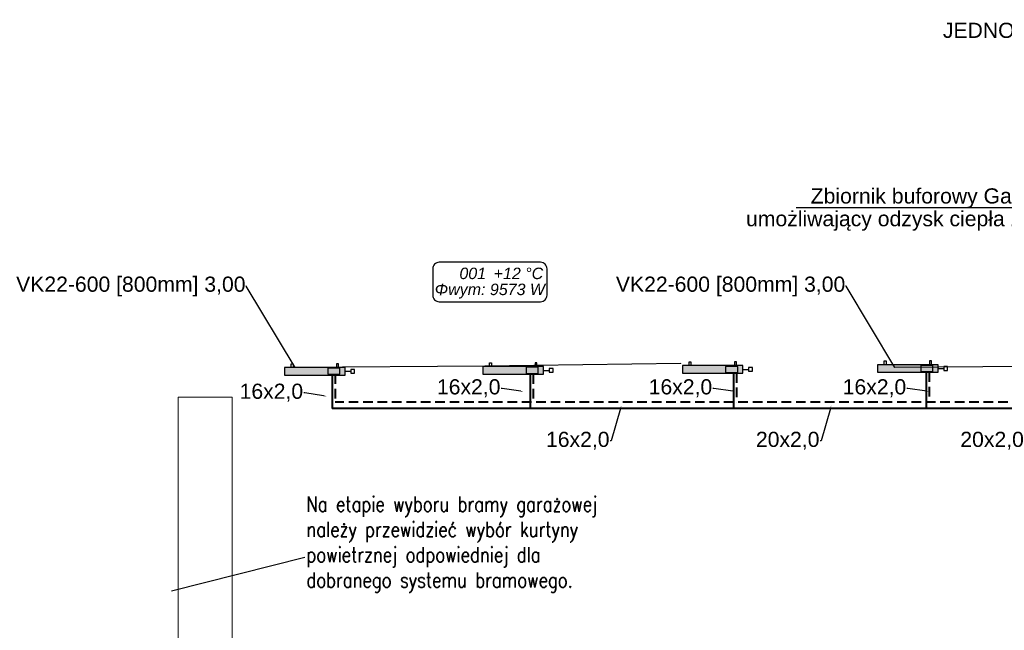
# Model space of a CAD drawing. Header units: millimetres. Extents: x 206445 to 335272, y 14092 to 100072.
# Tile 9 of 38: x 293984 to 306982, y 53633 to 61690. Entities that reach past the tile are written whole.
import ezdxf
from ezdxf import colors
from ezdxf.entities.mleader import LeaderData, LeaderLine
from ezdxf.lldxf.tags import DXFTag
from ezdxf.math import Vec2, Vec3

# ---------------------------------------------------------------- set-up
doc = ezdxf.new("R2010")
doc.units = ezdxf.units.MM
doc.linetypes.add('DASHED', pattern=[19.049999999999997, 12.7, -6.35])
for name, color, linetype, lineweight in [('__B_OPIS', 10, 'Continuous', 25), ('__OPIS', 10, 'Continuous', 20), ('IS - opis odnośnik 013', 230, 'Continuous', 13)]:
    doc.layers.add(name, color=color, linetype=linetype, lineweight=lineweight)
for name, color, linetype, true_color in [('IS_Armatura_podłączeniowa_grz._dolnozas.', 7, 'SOLID', 0x000000), ('IS_Armatura_Therm', 7, 'SOLID', 0x000000), ('IS_Grzejniki_Plan_rzut', 7, 'SOLID', 0x000000)]:
    doc.layers.add(name, color=color, linetype=linetype, true_color=true_color)
doc.layers.add('IS_Powrót', color=5, linetype='DASHED', lineweight=35, true_color=0x0000ff)
doc.layers.add('IS_Zasilanie', color=1, linetype='SOLID', lineweight=35, true_color=0xff0000)
doc.layers.add('IS_Text_Konstrukcji', color=7, linetype='Continuous')
doc.styles.get("Standard").update_dxf_attribs({"font": 'arial.ttf'})
doc.styles.add('STYL1', font='SIMPLEX.SHX', dxfattribs={"width": 0.8})
tags = doc.linetypes.add('SOLID', pattern=[10, 10, 0]).pattern_tags.tags
tags[6:7] = [DXFTag(74, 4), DXFTag(75, 0), DXFTag(340, '0'), DXFTag(46, 0.0), DXFTag(50, 0.0), DXFTag(44, 0.0), DXFTag(45, 0.0)]
tags[4:5] = [DXFTag(74, 4), DXFTag(75, 0), DXFTag(340, '0'), DXFTag(46, 0.0), DXFTag(50, 0.0), DXFTag(44, 0.0), DXFTag(45, 0.0)]

# ---------------------------------------------------------------- blocks, each defined once
blk = doc.blocks.new('_None')

msp = doc.modelspace()

# ---------------------------------------------------------------- hatches: boundary and pattern name
at = {"layer": 'IS_Grzejniki_Plan_rzut'}
for points in [[(298279.8120153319, 57101.11270812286), (297479.8120153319, 57101.11270812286), (297479.8120153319, 57001.11270812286), (298279.8120153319, 57001.11270812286)], [(300898.9881831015, 57113.39196243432), (300098.9881831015, 57113.39196243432), (300098.9881831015, 57013.39196243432), (300898.9881831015, 57013.39196243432)], [(303531.7691617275, 57125.73499898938), (302731.7691617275, 57125.73499898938), (302731.7691617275, 57025.73499898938), (303531.7691617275, 57025.73499898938)], [(306107.6948614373, 57137.87008857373), (305307.6948614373, 57137.87008857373), (305307.6948614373, 57037.87008857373), (306107.6948614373, 57037.87008857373)]]:
    msp.add_hatch(color=8, dxfattribs=at).paths.add_polyline_path(points)

# ---------------------------------------------------------------- linework, layer by layer
at = {"layer": '__OPIS'}
msp.add_lwpolyline([(296075.5654626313, 56708.81356456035), (296786.6929138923, 56708.81356456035), (296786.6929138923, 52113.98689708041), (296075.5654626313, 52113.98689708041)], close=True, dxfattribs=at)
at = {"layer": 'IS_Armatura_podłączeniowa_grz._dolnozas.'}
for p, q in [((298209.8120153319, 57091.11270812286), (298049.8120153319, 57091.11270812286)), ((298049.8120153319, 57091.11270812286), (298049.8120153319, 57011.11270812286)), ((298209.8120153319, 57011.11270812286), (298209.8120153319, 57091.11270812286)), ((298209.8120153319, 57091.11270812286), (298209.8120153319, 57091.11270812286)), ((300828.9881831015, 57103.39196243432), (300668.9881831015, 57103.39196243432)), ((300668.9881831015, 57103.39196243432), (300668.9881831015, 57023.39196243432)), ((300828.9881831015, 57023.39196243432), (300828.9881831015, 57103.39196243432)), ((300828.9881831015, 57103.39196243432), (300828.9881831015, 57103.39196243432)), ((303461.7691617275, 57115.73499898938), (303301.7691617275, 57115.73499898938)), ((303301.7691617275, 57115.73499898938), (303301.7691617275, 57035.73499898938)), ((303461.7691617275, 57035.73499898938), (303461.7691617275, 57115.73499898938)), ((303461.7691617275, 57115.73499898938), (303461.7691617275, 57115.73499898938)), ((306037.6948614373, 57127.87008857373), (305877.6948614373, 57127.87008857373)), ((305877.6948614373, 57127.87008857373), (305877.6948614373, 57047.87008857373)), ((306037.6948614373, 57047.87008857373), (306037.6948614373, 57127.87008857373)), ((306037.6948614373, 57127.87008857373), (306037.6948614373, 57127.87008857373)), ((298049.8120153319, 57011.11270812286), (298209.8120153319, 57011.11270812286)), ((300668.9881831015, 57023.39196243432), (300828.9881831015, 57023.39196243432)), ((303301.7691617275, 57035.73499898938), (303461.7691617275, 57035.73499898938)), ((305877.6948614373, 57047.87008857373), (306037.6948614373, 57047.87008857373))]:
    msp.add_line(p, q, dxfattribs=at)
at = {"layer": 'IS_Armatura_Therm'}
for p, q in [((298404.8120153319, 57076.11270812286), (298354.8120153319, 57076.11270812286)), ((298354.8120153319, 57076.11270812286), (298354.8120153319, 57026.11270812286)), ((298404.8120153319, 57026.11270812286), (298404.8120153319, 57076.11270812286)), ((300898.9881831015, 57063.39196243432), (300973.9881831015, 57063.39196243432)), ((301023.9881831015, 57088.39196243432), (300973.9881831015, 57088.39196243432)), ((300973.9881831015, 57088.39196243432), (300973.9881831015, 57038.39196243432)), ((301023.9881831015, 57038.39196243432), (301023.9881831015, 57088.39196243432)), ((303531.7691617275, 57075.73499898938), (303606.7691617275, 57075.73499898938)), ((303656.7691617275, 57100.73499898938), (303606.7691617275, 57100.73499898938)), ((303606.7691617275, 57100.73499898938), (303606.7691617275, 57050.73499898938)), ((303656.7691617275, 57050.73499898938), (303656.7691617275, 57100.73499898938)), ((306107.6948614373, 57087.87008857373), (306182.6948614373, 57087.87008857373)), ((306232.6948614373, 57112.87008857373), (306182.6948614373, 57112.87008857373)), ((306182.6948614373, 57112.87008857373), (306182.6948614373, 57062.87008857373)), ((306182.6948614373, 57062.87008857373), (306232.6948614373, 57062.87008857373)), ((306232.6948614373, 57062.87008857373), (306232.6948614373, 57112.87008857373)), ((298279.8120153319, 57051.11270812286), (298354.8120153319, 57051.11270812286)), ((298354.8120153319, 57026.11270812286), (298404.8120153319, 57026.11270812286)), ((300973.9881831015, 57038.39196243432), (301023.9881831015, 57038.39196243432)), ((303606.7691617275, 57050.73499898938), (303656.7691617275, 57050.73499898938))]:
    msp.add_line(p, q, dxfattribs=at)
at = {"layer": 'IS_Grzejniki_Plan_rzut'}
for p, q in [((298279.8120153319, 57101.11270812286), (297479.8120153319, 57101.11270812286)), ((297479.8120153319, 57101.11270812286), (297479.8120153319, 57001.11270812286)), ((297567.3120153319, 57101.11270812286), (297567.3120153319, 57151.11270812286)), ((297567.3120153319, 57151.11270812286), (297592.3120153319, 57151.11270812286)), ((297592.3120153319, 57151.11270812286), (297592.3120153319, 57101.11270812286)), ((298192.3120153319, 57151.11270812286), (298167.3120153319, 57151.11270812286)), ((298167.3120153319, 57151.11270812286), (298167.3120153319, 57101.11270812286)), ((298192.3120153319, 57101.11270812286), (298192.3120153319, 57151.11270812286)), ((298279.8120153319, 57001.11270812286), (298279.8120153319, 57101.11270812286)), ((298279.8120153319, 57101.11270812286), (298279.8120153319, 57101.11270812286)), ((300898.9881831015, 57113.39196243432), (300098.9881831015, 57113.39196243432)), ((300098.9881831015, 57113.39196243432), (300098.9881831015, 57013.39196243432)), ((300186.4881831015, 57113.39196243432), (300186.4881831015, 57163.39196243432)), ((300186.4881831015, 57163.39196243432), (300211.4881831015, 57163.39196243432)), ((300211.4881831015, 57163.39196243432), (300211.4881831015, 57113.39196243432)), ((300811.4881831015, 57163.39196243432), (300786.4881831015, 57163.39196243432)), ((300786.4881831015, 57163.39196243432), (300786.4881831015, 57113.39196243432)), ((300811.4881831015, 57113.39196243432), (300811.4881831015, 57163.39196243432)), ((300898.9881831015, 57013.39196243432), (300898.9881831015, 57113.39196243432)), ((300898.9881831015, 57113.39196243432), (300898.9881831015, 57113.39196243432)), ((303531.7691617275, 57125.73499898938), (302731.7691617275, 57125.73499898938)), ((302731.7691617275, 57125.73499898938), (302731.7691617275, 57025.73499898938)), ((302819.2691617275, 57125.73499898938), (302819.2691617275, 57175.73499898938)), ((302819.2691617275, 57175.73499898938), (302844.2691617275, 57175.73499898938)), ((302844.2691617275, 57175.73499898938), (302844.2691617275, 57125.73499898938)), ((303444.2691617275, 57175.73499898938), (303419.2691617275, 57175.73499898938)), ((303419.2691617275, 57175.73499898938), (303419.2691617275, 57125.73499898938)), ((303444.2691617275, 57125.73499898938), (303444.2691617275, 57175.73499898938)), ((303531.7691617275, 57025.73499898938), (303531.7691617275, 57125.73499898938)), ((303531.7691617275, 57125.73499898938), (303531.7691617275, 57125.73499898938)), ((306107.6948614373, 57137.87008857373), (305307.6948614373, 57137.87008857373)), ((305307.6948614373, 57137.87008857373), (305307.6948614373, 57037.87008857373)), ((305395.1948614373, 57137.87008857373), (305395.1948614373, 57187.87008857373)), ((305395.1948614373, 57187.87008857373), (305420.1948614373, 57187.87008857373)), ((305420.1948614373, 57187.87008857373), (305420.1948614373, 57137.87008857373)), ((306020.1948614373, 57187.87008857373), (305995.1948614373, 57187.87008857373)), ((305995.1948614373, 57187.87008857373), (305995.1948614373, 57137.87008857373)), ((306020.1948614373, 57137.87008857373), (306020.1948614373, 57187.87008857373)), ((306107.6948614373, 57037.87008857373), (306107.6948614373, 57137.87008857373)), ((306107.6948614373, 57137.87008857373), (306107.6948614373, 57137.87008857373)), ((297479.8120153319, 57001.11270812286), (298279.8120153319, 57001.11270812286)), ((300098.9881831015, 57013.39196243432), (300898.9881831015, 57013.39196243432)), ((302731.7691617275, 57025.73499898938), (303531.7691617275, 57025.73499898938)), ((305307.6948614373, 57037.87008857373), (306107.6948614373, 57037.87008857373))]:
    msp.add_line(p, q, dxfattribs=at)
at = {"layer": 'IS_Powrót', "lineweight": 40, "ltscale": 10}
for p, q in [((298147.9451911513, 57011.11270812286), (298148.0023807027, 56642.59078182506)), ((300763.3223365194, 57011.11270812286), (300763.3795260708, 56642.59078182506)), ((303446.5826850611, 57025.73499898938), (303446.6421437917, 56642.59078182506)), ((305990.4995552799, 57037.87008857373), (305990.5608972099, 56642.59078182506)), ((316360.5284202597, 56642.59078182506), (298148.0023807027, 56642.59078182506))]:
    msp.add_line(p, q, dxfattribs=at)
at = {"layer": 'IS_Text_Konstrukcji', "color": 18, "linetype": 'SOLID', "true_color": 0x000000}
msp.add_lwpolyline([(299522.4958754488, 57969.19752044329), (300859.1625421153, 57969.19752044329, 0.414214), (300945.8292087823, 58055.86418710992), (300945.8292087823, 58402.53085377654, 0.414214), (300859.1625421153, 58489.19752044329), (299522.4958754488, 58489.19752044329, 0.414214), (299435.8292087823, 58402.53085377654), (299435.8292087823, 58055.86418710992, 0.414214), (299522.4958754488, 57969.19752044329)], format="xyb", dxfattribs=at)
at = {"layer": 'IS_Zasilanie', "lineweight": 40}
for p, q in [((298107.6033001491, 57011.11270812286), (298107.6033001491, 56561.05513679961)), ((300722.9804455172, 57011.11270812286), (300722.9804455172, 56561.05513679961)), ((303406.243063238, 57025.73499898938), (303406.243063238, 56561.05513679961)), ((305950.1618166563, 57037.87008857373), (305950.1618166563, 56561.05513679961)), ((316320.1293397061, 56561.05513679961), (298107.6033001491, 56561.05513679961))]:
    msp.add_line(p, q, dxfattribs=at)

# ---------------------------------------------------------------- texts
at = {"layer": 'IS_Text_Konstrukcji', "color": 18, "linetype": 'SOLID', "true_color": 0x000000, "char_height": 151.2}
for s, insert, attachment_point in [('\\fArial|b0|i1;001', (300140.8292087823, 58265.19752044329), 9), ('\\fArial|b0|i1;+12 °C', (300240.8292087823, 58265.19752044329), 7), ('\\fArial|b0|i1;Φwym: 9573 W', (300190.8292087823, 58207.59752044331), 2)]:
    msp.add_mtext(s, dxfattribs=dict(at, insert=insert, attachment_point=attachment_point))

# ---------------------------------------------------------------- leaders
at = {"layer": '__B_OPIS'}
ml = msp.add_multileader_mtext('Standard', dxfattribs=at)
ml.set_content('{\\f@Arial Unicode MS|b0|i0|c238|p0;\\W1;Zbiornik buforowy Galmet SG(B) Skay 300L\\Pumożliwający odzysk ciepła z instalacji klimatyzacji}', color=256, style='STYL1')
ml.set_leader_properties(color=256)
ml.set_arrow_properties(name='NONE')
ml.build(insert=Vec2(0, 0))
ml.multileader.update_dxf_attribs({"has_text_frame": 1, "text_left_attachment_type": 6, "text_right_attachment_type": 6, "text_top_attachment_type": 0, "text_bottom_attachment_type": 0, "dogleg_length": 0.1, "arrow_head_size": 100})
ctx = ml.context
ctx.base_point, ctx.char_height, ctx.arrow_head_size, ctx.landing_gap_size, ctx.plane_origin = Vec3(303508.5448016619, 59206.35828253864, -7472.111019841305), 200, 100, 100, Vec3(346380.1198541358, 113825.7497866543, -7472.111019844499)
ctx.left_attachment, ctx.right_attachment, ctx.text_align_type, ctx.attachment_type = 6, 6, 2, 2
notes = []
notes.append((ctx, [(1, (1, 1, 0), (309959.940845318, 59206.35828253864, -7472.111019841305), (-1, 0), 0.1, [(1, [(316000.4155343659, 49950.45084079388, -7472.111019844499), (316000.4155343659, 49950.45084079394, -7472.111019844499)], 256, [])])]))
ctx.mtext.insert, ctx.mtext.alignment, ctx.mtext.line_spacing_factor, ctx.mtext.flow_direction = Vec3(309859.840845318, 59465.02131118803, -7472.111019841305), 3, 0.9, 5
at = {"layer": '__OPIS'}
ml = msp.add_multileader_mtext('Standard', dxfattribs=at)
ml.set_content('Na etapie wyboru bramy garażowej należy przewidzieć wybór kurtyny powietrznej odpowiedniej dla dobranego systemu bramowego.', color=256, style='STYL1')
ml.set_leader_properties(color=256)
ml.build(insert=Vec2(0, 0))
ml.multileader.update_dxf_attribs({"has_text_frame": 1, "text_left_attachment_type": 2, "text_right_attachment_type": 2, "text_top_attachment_type": 0, "text_bottom_attachment_type": 0, "dogleg_length": 0.1, "arrow_head_size": 5.000000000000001})
ctx = ml.context
ctx.base_point, ctx.char_height, ctx.arrow_head_size, ctx.landing_gap_size, ctx.plane_origin, ctx.plane_x_axis, ctx.plane_y_axis = Vec3(297749.1016135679, 54598.11292925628), 200, 5.000000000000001, 20, Vec3(299491.4496120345, 51959.21423640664), Vec3(1, 7.347880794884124e-16), Vec3(-7.347880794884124e-16, 1)
ctx.left_attachment, ctx.right_attachment = 2, 2
notes.append((ctx, [(0, (1, 1, 0), (297749.0516135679, 54598.11292925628), (1, 7.347880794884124e-16), 0.05000000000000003, [(0, [(295981.0200538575, 54152.28403653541)], 256, [])])]))
ctx.mtext.insert, ctx.mtext.text_direction, ctx.mtext.rotation, ctx.mtext.width, ctx.mtext.flow_direction = Vec3(297769.1016135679, 55398.11292925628), Vec3(1, 7.347880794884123e-16), 7.347880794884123e-16, 4198.513887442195, 5
at = {"layer": 'IS - opis odnośnik 013'}
ml = msp.add_multileader_mtext('Standard', dxfattribs=at)
ml.set_content('JEDNOSTKA WEWNĘTRZNA\\PPOMPY CIEPŁA \\PNa potrzeby co\\P17,8kW\\P8,6kPa\\P845kg/h', color=256)
ml.set_leader_properties()
ml.build(insert=Vec2(0, 0))
ml.multileader.update_dxf_attribs({"has_text_frame": 1, "text_left_attachment_type": 2, "text_right_attachment_type": 2, "text_top_attachment_type": 0, "text_bottom_attachment_type": 0, "arrow_head_size": 20})
ctx = ml.context
ctx.base_point, ctx.char_height, ctx.arrow_head_size, ctx.landing_gap_size, ctx.plane_origin, ctx.plane_x_axis, ctx.plane_y_axis = Vec3(306172.1223274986, 60681.44061383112), 200, 20, 5, Vec3(304134.2440467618, 58611.42713371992), Vec3(1, 9.797174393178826e-16), Vec3(-9.797174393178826e-16, 1)
ctx.left_attachment, ctx.right_attachment, ctx.text_align_type = 2, 2, 2
notes.append((ctx, [(0, (1, 1, 0), (309967.7640219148, 60681.44061383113), (-1, -9.797174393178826e-16), 5.286987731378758, [(0, [(316939.7735855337, 50634.18160183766)], 256, [])])]))
ctx.mtext.insert, ctx.mtext.text_direction, ctx.mtext.rotation, ctx.mtext.alignment, ctx.mtext.flow_direction = Vec3(309957.4770341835, 61650.24461565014), Vec3(1, 9.797174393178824e-16), 9.797174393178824e-16, 3, 5
ml = msp.add_multileader_mtext('Standard', dxfattribs=at)
ml.set_content('VK22-600 [800mm] 3,00', color=256)
ml.set_leader_properties()
ml.build(insert=Vec2(0, 0))
ml.multileader.update_dxf_attribs({"has_text_frame": 1, "text_left_attachment_type": 2, "text_right_attachment_type": 2, "text_top_attachment_type": 0, "text_bottom_attachment_type": 0, "arrow_head_size": 20})
ctx = ml.context
ctx.base_point, ctx.char_height, ctx.arrow_head_size, ctx.landing_gap_size, ctx.plane_origin, ctx.plane_x_axis, ctx.plane_y_axis = Vec3(293945.8094578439, 58172.44121916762), 200, 20, 5, Vec3(296156.6049292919, 54026.28621291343), Vec3(1, 9.797174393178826e-16), Vec3(-9.797174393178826e-16, 1)
ctx.left_attachment, ctx.right_attachment, ctx.text_align_type = 2, 2, 2
notes.append((ctx, [(0, (1, 1, 0), (296975.1482873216, 58172.44121916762), (-1, -9.797174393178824e-16), 5.286987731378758, [(2, [(302732.0267084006, 57152.53903773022), (300125.2508309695, 57119.54068493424), (297619.0358475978, 57101.11270812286)], 256, [])])]))
ctx.mtext.insert, ctx.mtext.text_direction, ctx.mtext.rotation, ctx.mtext.alignment, ctx.mtext.flow_direction = Vec3(296964.8612995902, 58300.61311548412), Vec3(1, 9.797174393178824e-16), 9.797174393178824e-16, 3, 5
ml = msp.add_multileader_mtext('Standard', dxfattribs=at)
ml.set_content('VK22-600 [800mm] 3,00', color=256)
ml.set_leader_properties()
ml.build(insert=Vec2(0, 0))
ml.multileader.update_dxf_attribs({"has_text_frame": 1, "text_left_attachment_type": 2, "text_right_attachment_type": 2, "text_top_attachment_type": 0, "text_bottom_attachment_type": 0, "arrow_head_size": 20})
ctx = ml.context
ctx.base_point, ctx.char_height, ctx.arrow_head_size, ctx.landing_gap_size, ctx.plane_origin, ctx.plane_x_axis, ctx.plane_y_axis = Vec3(301863.1706190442, 58172.44121916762), 200, 20, 5, Vec3(304073.9660904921, 54026.28621291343), Vec3(1, 9.797174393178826e-16), Vec3(-9.797174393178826e-16, 1)
ctx.left_attachment, ctx.right_attachment, ctx.text_align_type = 2, 2, 2
notes.append((ctx, [(0, (1, 1, 0), (304892.5094485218, 58172.44121916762), (-1, -9.797174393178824e-16), 5.286987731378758, [(2, [(310649.3878696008, 57152.53903773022), (308042.6119921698, 57119.54068493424), (305536.397008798, 57101.11270812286)], 256, [])])]))
ctx.mtext.insert, ctx.mtext.text_direction, ctx.mtext.rotation, ctx.mtext.alignment, ctx.mtext.flow_direction = Vec3(304882.2224607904, 58300.61311548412), Vec3(1, 9.797174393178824e-16), 9.797174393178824e-16, 3, 5
ml = msp.add_multileader_mtext('Standard', dxfattribs=at)
ml.set_content('16x2,0', color=256)
ml.set_leader_properties()
ml.build(insert=Vec2(0, 0))
ml.multileader.update_dxf_attribs({"has_text_frame": 1, "text_left_attachment_type": 2, "text_right_attachment_type": 2, "text_top_attachment_type": 0, "text_bottom_attachment_type": 0, "arrow_head_size": 40})
ctx = ml.context
ctx.base_point, ctx.char_height, ctx.arrow_head_size, ctx.landing_gap_size, ctx.plane_origin, ctx.plane_x_axis, ctx.plane_y_axis = Vec3(299525.3768883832, 56826.01005566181), 200, 40, 10, Vec3(302389.4494473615, 54142.03591020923), Vec3(1, -8.572527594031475e-16), Vec3(8.572527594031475e-16, 1)
ctx.left_attachment, ctx.right_attachment, ctx.text_align_type = 2, 2, 2
notes.append((ctx, [(0, (1, 1, 0), (300351.0395405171, 56826.01005566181), (-1, 8.572527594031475e-16), 10.57397546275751, [(0, [(300640.1425956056, 56780.41758224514)], 256, [])])]))
ctx.mtext.insert, ctx.mtext.text_direction, ctx.mtext.rotation, ctx.mtext.alignment, ctx.mtext.flow_direction = Vec3(300330.4655650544, 56946.20105156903), Vec3(1, -8.572527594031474e-16), -8.572527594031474e-16, 3, 5
ml = msp.add_multileader_mtext('Standard', dxfattribs=at)
ml.set_content('16x2,0', color=256)
ml.set_leader_properties()
ml.build(insert=Vec2(0, 0))
ml.multileader.update_dxf_attribs({"has_text_frame": 1, "text_left_attachment_type": 2, "text_right_attachment_type": 2, "text_top_attachment_type": 0, "text_bottom_attachment_type": 0, "arrow_head_size": 40})
ctx = ml.context
ctx.base_point, ctx.char_height, ctx.arrow_head_size, ctx.landing_gap_size, ctx.plane_origin, ctx.plane_x_axis, ctx.plane_y_axis = Vec3(302320.600514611, 56826.01005566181), 200, 40, 10, Vec3(305184.6730735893, 54142.03591020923), Vec3(1, -8.572527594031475e-16), Vec3(8.572527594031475e-16, 1)
ctx.left_attachment, ctx.right_attachment, ctx.text_align_type = 2, 2, 2
notes.append((ctx, [(0, (1, 1, 0), (303146.263166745, 56826.01005566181), (-1, 8.572527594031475e-16), 10.57397546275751, [(0, [(303435.3662218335, 56780.41758224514)], 256, [])])]))
ctx.mtext.insert, ctx.mtext.text_direction, ctx.mtext.rotation, ctx.mtext.alignment, ctx.mtext.flow_direction = Vec3(303125.6891912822, 56946.20105156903), Vec3(1, -8.572527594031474e-16), -8.572527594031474e-16, 3, 5
ml = msp.add_multileader_mtext('Standard', dxfattribs=at)
ml.set_content('16x2,0', color=256)
ml.set_leader_properties()
ml.build(insert=Vec2(0, 0))
ml.multileader.update_dxf_attribs({"has_text_frame": 1, "text_left_attachment_type": 2, "text_right_attachment_type": 2, "text_top_attachment_type": 0, "text_bottom_attachment_type": 0, "arrow_head_size": 40})
ctx = ml.context
ctx.base_point, ctx.char_height, ctx.arrow_head_size, ctx.landing_gap_size, ctx.plane_origin, ctx.plane_x_axis, ctx.plane_y_axis = Vec3(304881.6692820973, 56826.01005566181), 200, 40, 10, Vec3(307745.7418410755, 54142.03591020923), Vec3(1, -8.572527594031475e-16), Vec3(8.572527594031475e-16, 1)
ctx.left_attachment, ctx.right_attachment, ctx.text_align_type = 2, 2, 2
notes.append((ctx, [(0, (1, 1, 0), (305707.3319342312, 56826.01005566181), (-1, 8.572527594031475e-16), 10.57397546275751, [(0, [(305996.4349893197, 56780.41758224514)], 256, [])])]))
ctx.mtext.insert, ctx.mtext.text_direction, ctx.mtext.rotation, ctx.mtext.alignment, ctx.mtext.flow_direction = Vec3(305686.7579587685, 56946.20105156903), Vec3(1, -8.572527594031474e-16), -8.572527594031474e-16, 3, 5
ml = msp.add_multileader_mtext('Standard', dxfattribs=at)
ml.set_content('16x2,0', color=256)
ml.set_leader_properties()
ml.build(insert=Vec2(0, 0))
ml.multileader.update_dxf_attribs({"has_text_frame": 1, "text_left_attachment_type": 2, "text_right_attachment_type": 2, "text_top_attachment_type": 0, "text_bottom_attachment_type": 0, "arrow_head_size": 40})
ctx = ml.context
ctx.base_point, ctx.char_height, ctx.arrow_head_size, ctx.landing_gap_size, ctx.plane_origin, ctx.plane_x_axis, ctx.plane_y_axis = Vec3(296920.4040848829, 56767.47134097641), 200, 40, 10, Vec3(299784.4766438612, 54083.49719552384), Vec3(1, -8.572527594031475e-16), Vec3(8.572527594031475e-16, 1)
ctx.left_attachment, ctx.right_attachment, ctx.text_align_type = 2, 2, 2
notes.append((ctx, [(0, (1, 1, 0), (297746.0667370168, 56767.47134097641), (-1, 8.572527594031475e-16), 10.57397546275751, [(0, [(298035.1697921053, 56721.87886755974)], 256, [])])]))
ctx.mtext.insert, ctx.mtext.text_direction, ctx.mtext.rotation, ctx.mtext.alignment, ctx.mtext.flow_direction = Vec3(297725.4927615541, 56887.66233688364), Vec3(1, -8.572527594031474e-16), -8.572527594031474e-16, 3, 5
ml = msp.add_multileader_mtext('Standard', dxfattribs=at)
ml.set_content('16x2,0', color=256)
ml.set_leader_properties()
ml.build(insert=Vec2(0, 0))
ml.multileader.update_dxf_attribs({"has_text_frame": 1, "text_left_attachment_type": 2, "text_right_attachment_type": 2, "text_top_attachment_type": 0, "text_bottom_attachment_type": 0, "arrow_head_size": 40})
ctx = ml.context
ctx.base_point, ctx.char_height, ctx.arrow_head_size, ctx.landing_gap_size, ctx.plane_origin, ctx.plane_x_axis, ctx.plane_y_axis = Vec3(300964.99745915, 56132.6382655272), 200, 40, 10, Vec3(302275.0848474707, 53252.72132201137), Vec3(1, -8.572527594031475e-16), Vec3(8.572527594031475e-16, 1)
ctx.left_attachment, ctx.right_attachment, ctx.text_align_type = 2, 2, 2
notes.append((ctx, [(0, (1, 1, 0), (301790.660111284, 56132.6382655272), (-1, 8.572527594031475e-16), 10.57397546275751, [(0, [(301925.5795967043, 56597.83441647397)], 256, [])])]))
ctx.mtext.insert, ctx.mtext.text_direction, ctx.mtext.rotation, ctx.mtext.alignment, ctx.mtext.flow_direction = Vec3(301770.0861358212, 56252.82926143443), Vec3(1, -8.572527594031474e-16), -8.572527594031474e-16, 3, 5
ml = msp.add_multileader_mtext('Standard', dxfattribs=at)
ml.set_content('20x2,0', color=256)
ml.set_leader_properties()
ml.build(insert=Vec2(0, 0))
ml.multileader.update_dxf_attribs({"has_text_frame": 1, "text_left_attachment_type": 2, "text_right_attachment_type": 2, "text_top_attachment_type": 0, "text_bottom_attachment_type": 0, "arrow_head_size": 40})
ctx = ml.context
ctx.base_point, ctx.char_height, ctx.arrow_head_size, ctx.landing_gap_size, ctx.plane_origin, ctx.plane_x_axis, ctx.plane_y_axis = Vec3(303714.2023519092, 56132.6382655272), 200, 40, 10, Vec3(305046.5271208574, 53252.72132201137), Vec3(1, -8.572527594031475e-16), Vec3(8.572527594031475e-16, 1)
ctx.left_attachment, ctx.right_attachment, ctx.text_align_type = 2, 2, 2
notes.append((ctx, [(0, (1, 1, 0), (304562.1023846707, 56132.6382655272), (-1, 8.572527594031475e-16), 10.57397546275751, [(0, [(304697.021870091, 56597.83441647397)], 256, [])])]))
ctx.mtext.insert, ctx.mtext.text_direction, ctx.mtext.rotation, ctx.mtext.alignment, ctx.mtext.flow_direction = Vec3(304541.5284092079, 56252.82926143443), Vec3(1, -8.572527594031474e-16), -8.572527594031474e-16, 3, 5
ml = msp.add_multileader_mtext('Standard', dxfattribs=at)
ml.set_content('20x2,0', color=256)
ml.set_leader_properties()
ml.build(insert=Vec2(0, 0))
ml.multileader.update_dxf_attribs({"has_text_frame": 1, "text_left_attachment_type": 2, "text_right_attachment_type": 2, "text_top_attachment_type": 0, "text_bottom_attachment_type": 0, "arrow_head_size": 40})
ctx = ml.context
ctx.base_point, ctx.char_height, ctx.arrow_head_size, ctx.landing_gap_size, ctx.plane_origin, ctx.plane_x_axis, ctx.plane_y_axis = Vec3(306412.4712319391, 56132.6382655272), 200, 40, 10, Vec3(307744.7960008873, 53252.72132201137), Vec3(1, -8.572527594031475e-16), Vec3(8.572527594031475e-16, 1)
ctx.left_attachment, ctx.right_attachment, ctx.text_align_type = 2, 2, 2
notes.append((ctx, [(0, (1, 1, 0), (307260.3712647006, 56132.6382655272), (-1, 8.572527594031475e-16), 10.57397546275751, [(0, [(307395.2907501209, 56597.83441647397)], 256, [])])]))
ctx.mtext.insert, ctx.mtext.text_direction, ctx.mtext.rotation, ctx.mtext.alignment, ctx.mtext.flow_direction = Vec3(307239.7972892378, 56252.82926143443), Vec3(1, -8.572527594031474e-16), -8.572527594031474e-16, 3, 5
for ctx, leaders in notes:
    for number, flags, end, landing, length, lines in leaders:
        leader = LeaderData()
        leader.index, (leader.has_last_leader_line, leader.has_dogleg_vector, leader.attachment_direction) = number, flags
        leader.last_leader_point, leader.dogleg_vector, leader.dogleg_length = Vec3(end), Vec3(landing), length
        for number, points, colour, breaks in lines:
            line = LeaderLine()
            line.index, line.vertices, line.color, line.breaks = number, Vec3.list(points), colors.encode_raw_color(colour), breaks
            leader.lines.append(line)
        ctx.leaders.append(leader)

doc.saveas('drawing.dxf')
